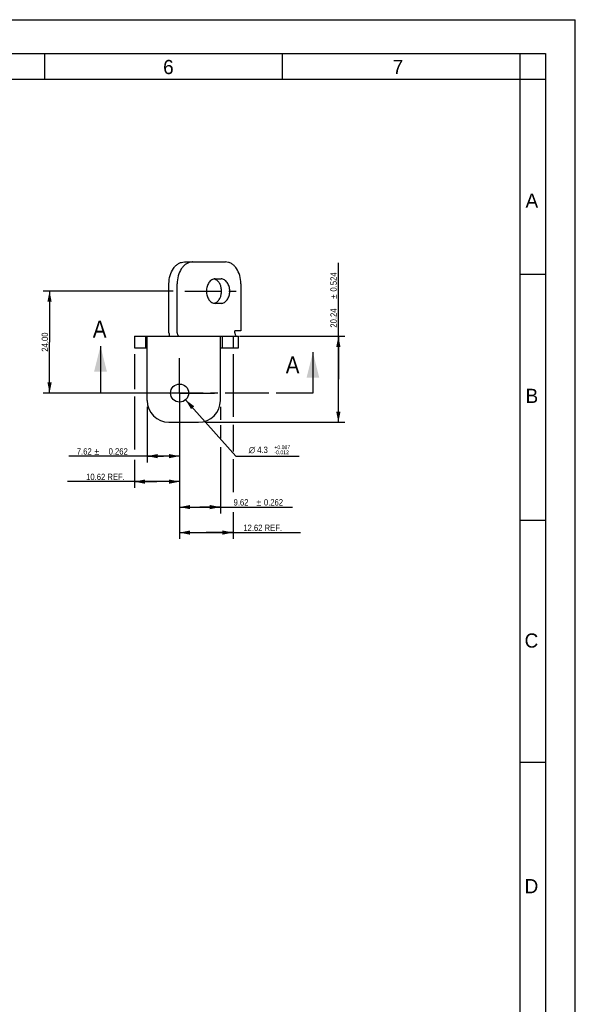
# Model space of a CAD drawing. Header units: millimetres. Extents: x 0 to 696, y -116 to 297.
# Tile 4 of 5: x 289 to 420, y 65 to 297. Entities that reach past the tile are written whole.
import ezdxf
from ezdxf.enums import TextEntityAlignment as Align

# ---------------------------------------------------------------- set-up
doc = ezdxf.new("R2010")
doc.units = ezdxf.units.MM
doc.header["$LTSCALE"] = 23.1
doc.linetypes.add('CENTER', pattern=[0.6, 0.375, -0.075, 0.075, -0.075])
doc.layers.get('0').update_dxf_attribs({"linetype": 'CONTINUOUS'})
doc.layers.add('02___PRT_ALL_AXES', color=7, linetype='CONTINUOUS')
doc.styles.get("Standard").update_dxf_attribs({"font": 'txt', "width": 0.9})
doc.styles.add('TEXTSTYLE_2', font='txt')
doc.styles.add('TEXTSTYLE_5', font='txt', dxfattribs={"width": 0.8})
doc.styles.add('TEXTSTYLE_6', font='gdt', dxfattribs={"width": 0.9})
doc.dimstyles.new('DIMSTYLE_1', dxfattribs={"dimtxt": 1.5, "dimasz": 2.5, "dimexe": 1.5, "dimexo": 1.5, "dimgap": 0.375, "dimtad": 1, "dimzin": 0, "dimdsep": 46, "dimtxsty": 'Standard', "dimblk": '_FILLED', "dimblk1": '_FILLED', "dimblk2": '_FILLED', "dimcen": 0.09, "dimazin": 0, "dimtp": 0.262, "dimtm": 0.262, "dimtfac": 1, "dimtdec": 3, "dimtofl": 0, "dimtmove": 0, "dimatfit": 3, "dimldrblk": '_FILLED', "dimfxl": 0, "dimtolj": 1, "dimtzin": 0, "dimarcsym": 0})
doc.dimstyles.new('DIMSTYLE_10', dxfattribs={"dimtxt": 1.5, "dimasz": 2.5, "dimexe": 1.5, "dimexo": 1.5, "dimgap": 0.375, "dimtad": 1, "dimzin": 0, "dimdsep": 46, "dimtxsty": 'Standard', "dimblk": '_FILLED', "dimblk1": '_FILLED', "dimblk2": '_FILLED', "dimcen": 0.09, "dimazin": 0, "dimtol": 1, "dimtp": 0.262, "dimtm": 0.262, "dimtfac": 1, "dimtdec": 3, "dimtofl": 0, "dimtmove": 0, "dimatfit": 3, "dimldrblk": '_FILLED', "dimfxl": 0, "dimtolj": 1, "dimtzin": 0, "dimarcsym": 0})
doc.dimstyles.new('DIMSTYLE_13', dxfattribs={"dimtxt": 1.5, "dimasz": 2.5, "dimexe": 1.5, "dimexo": 1.5, "dimgap": 0.375, "dimtad": 1, "dimzin": 0, "dimdsep": 46, "dimtxsty": 'Standard', "dimblk": '_FILLED', "dimblk1": '_FILLED', "dimblk2": '_FILLED', "dimcen": 0.09, "dimazin": 0, "dimtp": 0.01, "dimtm": 0.01, "dimtfac": 1, "dimtofl": 0, "dimtmove": 0, "dimatfit": 3, "dimldrblk": '_FILLED', "dimfxl": 0, "dimtolj": 1, "dimtzin": 0, "dimarcsym": 0})
doc.dimstyles.new('DIMSTYLE_2', dxfattribs={"dimtxt": 1.5, "dimasz": 2.5, "dimexe": 1.5, "dimexo": 1.5, "dimtad": 1, "dimdec": 1, "dimzin": 0, "dimdsep": 46, "dimtxsty": 'Standard', "dimblk": '_FILLED', "dimblk1": '_FILLED', "dimblk2": '_FILLED', "dimcen": 0.09, "dimazin": 0, "dimtol": 1, "dimtp": 0.087, "dimtm": 0.012, "dimtfac": 0.6, "dimtdec": 3, "dimtofl": 0, "dimtmove": 0, "dimatfit": 1, "dimldrblk": '_FILLED', "dimfxl": 0, "dimtolj": 1, "dimtzin": 0, "dimarcsym": 0})
doc.dimstyles.new('DIMSTYLE_3', dxfattribs={"dimtxt": 1.5, "dimasz": 2.5, "dimexe": 1.5, "dimexo": 1.5, "dimgap": 0.375, "dimtad": 1, "dimzin": 0, "dimdsep": 46, "dimtxsty": 'Standard', "dimblk": '_FILLED', "dimblk1": '_FILLED', "dimblk2": '_FILLED', "dimcen": 0.09, "dimazin": 0, "dimtol": 1, "dimtp": 0.524, "dimtm": 0.524, "dimtfac": 1, "dimtdec": 3, "dimtofl": 0, "dimtmove": 0, "dimatfit": 3, "dimldrblk": '_FILLED', "dimfxl": 0, "dimtolj": 1, "dimtzin": 0, "dimarcsym": 0})
doc.dimstyles.get("Standard").update_dxf_attribs({"dimtxt": 1.5, "dimasz": 2.5, "dimexe": 1.5, "dimexo": 1.5, "dimtad": 1, "dimzin": 0, "dimdsep": 46, "dimtxsty": 'Standard', "dimblk": '_FILLED', "dimblk1": '_FILLED', "dimblk2": '_FILLED', "dimcen": 0.09, "dimazin": 0, "dimtol": 1, "dimtp": 0.2, "dimtm": 0.2, "dimtfac": 1, "dimtofl": 0, "dimtmove": 0, "dimatfit": 3, "dimldrblk": '_FILLED', "dimfxl": 0, "dimtolj": 1, "dimtzin": 0, "dimarcsym": 0})

# ---------------------------------------------------------------- blocks, each defined once
blk = doc.blocks.new('_FILLED')
at = {"color": 0, "linetype": 'ByBlock'}
blk.add_solid([(0, 0), (-1, 0.2), (-1, -0.2)], dxfattribs=at)
blk = doc.blocks.new('XSEC_FILLED')
at = {"color": 0, "linetype": 'ByBlock'}
blk.add_solid([(0, 0), (-1, 0.25), (-1, -0.25)], dxfattribs=at)
blk = doc.blocks.new('*D3')
at = {"color": 2, "linetype": 'Continuous'}
for p, q in [((316.14, 218.19), (316.14, 209.96)), ((316.14, 208.21), (316.14, 195.79)), ((326.76, 203.99), (326.76, 186.69)), ((316.14, 193.35), (316.14, 186.69)), ((321.45, 188.19), (300.38, 188.19)), ((316.14, 188.19), (321.45, 188.19)), ((326.76, 188.19), (321.45, 188.19))]:
    blk.add_line(p, q, dxfattribs=at)
at = {"color": 2, "linetype": 'Continuous', "xscale": 2.5, "yscale": 2.5, "zscale": 2.5, "rotation": 180}
blk.add_blockref('_FILLED', (316.14, 188.19), dxfattribs=at)
at = {"color": 2, "linetype": 'Continuous', "xscale": 2.5, "yscale": 2.5, "zscale": 2.5}
blk.add_blockref('_FILLED', (326.76, 188.19), dxfattribs=at)
at = {"color": 2, "linetype": 'Continuous', "insert": (313.88, 190.06), "char_height": 1.5, "width": 13.5, "attachment_point": 3, "line_spacing_factor": 0.9}
blk.add_mtext('10.62 REF.', dxfattribs=at)
blk = doc.blocks.new('*D4')
at = {"color": 2, "linetype": 'Continuous'}
for p, q in [((328.18, 207.47), (340.06, 194.19)), ((340.06, 194.19), (341.56, 194.19)), ((341.56, 194.19), (354.93, 194.19))]:
    blk.add_line(p, q, dxfattribs=at)
at = {"color": 2, "linetype": 'Continuous', "xscale": 2.5, "yscale": 2.5, "zscale": 2.5, "rotation": 131.8066607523}
blk.add_blockref('_FILLED', (328.18, 207.47), dxfattribs=at)
at = {"color": 2, "linetype": 'Continuous', "style": 'TEXTSTYLE_6'}
blk.add_text('n', height=1.5, dxfattribs=at).set_placement((343.06, 194.94))
at = {"color": 2, "linetype": 'Continuous', "width": 0.9}
blk.add_text('4.3', height=1.5, dxfattribs=at).set_placement((345.06, 194.94))
at = {"color": 2, "linetype": 'Continuous', "style": 'TEXTSTYLE_5', "width": 0.8}
for s, p in [('+0.087', (349.11, 195.84)), ('-0.012', (349.11, 194.64))]:
    blk.add_text(s, height=0.9, dxfattribs=at).set_placement(p)
blk = doc.blocks.new('*D5')
at = {"color": 2, "linetype": 'Continuous'}
for p, q in [((364.18, 212.31), (364.18, 239.71)), ((340.88, 222.43), (365.68, 222.43)), ((364.18, 222.43), (364.18, 212.31)), ((364.18, 202.19), (364.18, 212.31)), ((332.76, 202.19), (365.68, 202.19))]:
    blk.add_line(p, q, dxfattribs=at)
at = {"color": 2, "linetype": 'Continuous', "xscale": 2.5, "yscale": 2.5, "zscale": 2.5}
for p, rotation in [((364.18, 222.43), 90), ((364.18, 202.19), 270)]:
    blk.add_blockref('_FILLED', p, dxfattribs=dict(at, rotation=rotation))
at = {"color": 2, "linetype": 'Continuous', "width": 0.9}
for s, p in [('0.524', (363.8, 232.96)), ('20.24', (363.8, 224.46))]:
    blk.add_text(s, height=1.5, rotation=90, dxfattribs=at).set_placement(p)
at = {"color": 2, "linetype": 'Continuous', "style": 'TEXTSTYLE_6'}
blk.add_text('`', height=1.5, rotation=90, dxfattribs=at).set_placement((363.8, 231.21))
blk = doc.blocks.new('*D30')
at = {"color": 2, "linetype": 'Continuous'}
for p, q in [((336.38, 205.81), (336.38, 202.77)), ((326.76, 204.08), (326.76, 180.69)), ((336.38, 201.49), (336.38, 198.33)), ((336.38, 196.28), (336.38, 180.69)), ((326.76, 182.19), (331.57, 182.19)), ((336.38, 182.19), (331.57, 182.19)), ((331.57, 182.19), (353.39, 182.19))]:
    blk.add_line(p, q, dxfattribs=at)
at = {"color": 2, "linetype": 'Continuous', "xscale": 2.5, "yscale": 2.5, "zscale": 2.5, "rotation": 180}
blk.add_blockref('_FILLED', (326.76, 182.19), dxfattribs=at)
at = {"color": 2, "linetype": 'Continuous', "xscale": 2.5, "yscale": 2.5, "zscale": 2.5}
blk.add_blockref('_FILLED', (336.38, 182.19), dxfattribs=at)
at = {"color": 2, "linetype": 'Continuous', "width": 0.9}
for s, p in [('9.62', (339.49, 182.56)), ('0.262', (346.64, 182.56))]:
    blk.add_text(s, height=1.5, dxfattribs=at).set_placement(p)
at = {"color": 2, "linetype": 'Continuous', "style": 'TEXTSTYLE_6'}
blk.add_text('`', height=1.5, dxfattribs=at).set_placement((344.89, 182.56))
blk = doc.blocks.new('*D31')
at = {"color": 2, "linetype": 'Continuous'}
for p, q in [((339.38, 218.19), (339.38, 203.46)), ((326.76, 205.3), (326.76, 174.69)), ((339.38, 201.55), (339.38, 195.32)), ((339.38, 193.46), (339.38, 185.68)), ((339.38, 181.02), (339.38, 174.69)), ((326.76, 176.19), (333.07, 176.19)), ((339.38, 176.19), (333.07, 176.19)), ((333.07, 176.19), (355.28, 176.19))]:
    blk.add_line(p, q, dxfattribs=at)
at = {"color": 2, "linetype": 'Continuous', "xscale": 2.5, "yscale": 2.5, "zscale": 2.5, "rotation": 180}
blk.add_blockref('_FILLED', (326.76, 176.19), dxfattribs=at)
at = {"color": 2, "linetype": 'Continuous', "xscale": 2.5, "yscale": 2.5, "zscale": 2.5}
blk.add_blockref('_FILLED', (339.38, 176.19), dxfattribs=at)
at = {"color": 2, "linetype": 'Continuous', "insert": (341.78, 178.06), "char_height": 1.5, "width": 13.5, "attachment_point": 1, "line_spacing_factor": 0.9}
blk.add_mtext('12.62 REF.', dxfattribs=at)
blk = doc.blocks.new('*D33')
at = {"color": 2, "linetype": 'Continuous'}
for p, q in [((319.14, 205.81), (319.14, 192.69)), ((326.76, 204.43), (326.76, 192.69)), ((322.95, 194.19), (300.67, 194.19)), ((319.14, 194.19), (322.95, 194.19)), ((326.76, 194.19), (322.95, 194.19))]:
    blk.add_line(p, q, dxfattribs=at)
at = {"color": 2, "linetype": 'Continuous', "xscale": 2.5, "yscale": 2.5, "zscale": 2.5, "rotation": 180}
blk.add_blockref('_FILLED', (319.14, 194.19), dxfattribs=at)
at = {"color": 2, "linetype": 'Continuous', "xscale": 2.5, "yscale": 2.5, "zscale": 2.5}
blk.add_blockref('_FILLED', (326.76, 194.19), dxfattribs=at)
at = {"color": 2, "linetype": 'Continuous', "width": 0.9}
for s, p in [('7.62', (306.07, 194.56)), ('0.262', (314.57, 194.56))]:
    blk.add_text(s, height=1.5, dxfattribs=at).set_placement(p, align=Align.RIGHT)
at = {"color": 2, "linetype": 'Continuous', "style": 'TEXTSTYLE_6'}
blk.add_text('`', height=1.5, dxfattribs=at).set_placement((307.82, 194.56), align=Align.RIGHT)
blk = doc.blocks.new('*D35')
at = {"color": 2, "linetype": 'Continuous'}
for p, q in [((325.26, 233.06), (294.64, 233.06)), ((296.14, 233.06), (296.14, 221.06)), ((296.14, 209.06), (296.14, 221.06)), ((316.88, 209.06), (294.64, 209.06))]:
    blk.add_line(p, q, dxfattribs=at)
at = {"color": 2, "linetype": 'Continuous', "xscale": 2.5, "yscale": 2.5, "zscale": 2.5}
for p, rotation in [((296.14, 233.06), 90), ((296.14, 209.06), 270)]:
    blk.add_blockref('_FILLED', p, dxfattribs=dict(at, rotation=rotation))
at = {"color": 2, "linetype": 'Continuous', "insert": (294.27, 221.06), "char_height": 1.5, "width": 6.75, "attachment_point": 2, "rotation": 90, "line_spacing_factor": 0.9}
blk.add_mtext('24.00', dxfattribs=at)

msp = doc.modelspace()

# ---------------------------------------------------------------- linework, layer by layer
at = {"color": 7, "linetype": 'Continuous'}
for p, q in [((0, 297), (420, 297)), ((420, 0), (420, 297)), ((6, 289), (413, 289)), ((295, 283), (295, 289)), ((351, 283), (351, 289)), ((407, 51), (407, 289)), ((413, 289), (413, 6)), ((6, 283), (413, 283)), ((413, 237), (407, 237)), ((413, 179), (407, 179)), ((413, 122), (407, 122))]:
    msp.add_line(p, q, dxfattribs=at)
at = {"color": 6, "linetype": 'Continuous'}
for p, q in [((327.8956, 239.926), (337.5854, 239.926)), ((324.2752, 223.236), (324.2752, 234.806)), ((326.2127, 223.236), (326.2127, 234.806)), ((335.1363, 235.936), (336.5506, 235.936)), ((341.2058, 234.806), (341.2058, 223.686)), ((336.5506, 230.176), (335.1363, 230.176)), ((341.2058, 223.686), (339.7915, 223.686)), ((339.7915, 223.236), (339.7915, 223.686)), ((316.1437, 222.426), (316.1437, 219.686)), ((316.1437, 222.426), (340.6337, 222.426)), ((318.714, 222.426), (318.714, 219.686)), ((319.1437, 207.306), (319.1437, 222.424)), ((336.3837, 207.306), (336.3837, 222.426)), ((336.8134, 222.426), (336.8134, 219.686)), ((339.3837, 222.426), (339.3837, 219.686)), ((340.6337, 219.686), (340.6337, 222.426)), ((316.1437, 219.686), (319.1437, 219.686)), ((336.3837, 219.686), (340.6337, 219.686)), ((324.2637, 202.186), (331.2637, 202.186))]:
    msp.add_line(p, q, dxfattribs=at)
at = {"color": 7, "linetype": 'CENTER'}
for p, q in [((320.1437, 209.056), (308.1437, 209.056)), ((358.1789, 209.056), (346.1789, 209.056))]:
    msp.add_line(p, q, dxfattribs=at)
at = {"color": 9, "linetype": 'CENTER'}
msp.add_line((346.1789, 209.056), (320.1437, 209.056), dxfattribs=at)
at = {"color": 6, "linetype": 'Continuous'}
msp.add_circle((326.7637, 209.056), 2.13, dxfattribs=at)
for centre, radius, start, end in [((329.8338, 237.3535), 2.5726, 92.038736, 95.794572), ((329.8331, 237.3699), 2.5561, 90.000716, 92.035961), ((334.5972, 234.4077), 1.5298, 70.355682, 79.304089), ((334.5997, 231.6958), 1.5209, 280.662458, 290.813446), ((329.2601, 223.2358), 4.9849, 179.997592, 189.353064), ((324.2637, 207.306), 5.12, 180, 270), ((331.2637, 207.306), 5.12, 270, 360)]:
    msp.add_arc(centre, radius, start, end, dxfattribs=at)
for points, knots in [([(324.2752, 234.806), (324.2752, 235.4656), (324.4469, 236.744), (325.0989, 238.1859), (325.8505, 239.071), (326.481, 239.5552), (327.1713, 239.857), (327.6579, 239.926), (327.8956, 239.926)], [0, 0, 0, 0, 0.28704841, 0.55356808, 0.67550212, 0.78933124, 0.89654114, 1, 1, 1, 1]), ([(329.574, 239.9129), (329.3463, 239.8898), (328.8854, 239.7793), (328.2418, 239.4386), (327.6582, 238.9367), (326.9671, 238.0554), (326.3703, 236.6615), (326.2127, 235.4364), (326.2127, 234.806)], [0, 0, 0, 0, 0.10345872, 0.21145142, 0.32623143, 0.44881622, 0.71506154, 1, 1, 1, 1]), ([(341.2058, 234.806), (341.2058, 235.4656), (341.034, 236.744), (340.3821, 238.1859), (339.6304, 239.071), (338.9999, 239.5552), (338.3096, 239.857), (337.8231, 239.926), (337.5854, 239.926)], [0, 0, 0, 0, 0.28704841, 0.55356808, 0.67550212, 0.78933124, 0.89654114, 1, 1, 1, 1]), ([(335.1363, 235.936), (335.0027, 235.936), (334.729, 235.8971), (334.3406, 235.7275), (333.986, 235.455), (333.5632, 234.9573), (333.1965, 234.1456), (333.0498, 233.056), (333.1965, 231.9664), (333.5632, 231.1548), (333.986, 230.6571), (334.3406, 230.3846), (334.729, 230.2149), (335.0027, 230.176), (335.1363, 230.176)], [0, 0, 0, 0, 0.05171237, 0.10534149, 0.16224676, 0.22321483, 0.35647577, 0.5, 0.64352423, 0.77678517, 0.83775324, 0.89465851, 0.94828763, 1, 1, 1, 1]), ([(335.3924, 235.7168), (335.3697, 235.7301), (335.2793, 235.7804), (335.1842, 235.8225), (335.1115, 235.8484)], [0, 0, 0, 0, 0.25386319, 1, 1, 1, 1]), ([(335.3924, 230.3952), (335.5856, 230.5084), (335.9483, 230.8262), (336.3436, 231.4617), (336.5932, 232.2255), (336.6783, 233.056), (336.5932, 233.8866), (336.3436, 234.6504), (335.9483, 235.2858), (335.5856, 235.6036), (335.3924, 235.7168)], [0, 0, 0, 0, 0.10971937, 0.23117847, 0.36273189, 0.5, 0.63726811, 0.76882153, 0.89028063, 1, 1, 1, 1]), ([(336.5506, 230.176), (336.6842, 230.176), (336.9579, 230.2149), (337.3463, 230.3846), (337.7009, 230.6571), (338.1237, 231.1548), (338.4904, 231.9664), (338.6371, 233.056), (338.4904, 234.1456), (338.1237, 234.9573), (337.7009, 235.455), (337.3463, 235.7275), (336.9579, 235.8971), (336.6842, 235.936), (336.5506, 235.936)], [0, 0, 0, 0, 0.05171237, 0.10534149, 0.16224676, 0.22321483, 0.35647577, 0.5, 0.64352423, 0.77678517, 0.83775324, 0.89465851, 0.94828763, 1, 1, 1, 1]), ([(335.1401, 230.2742), (335.1617, 230.2823), (335.2482, 230.3173), (335.3317, 230.3597), (335.3924, 230.3952)], [0, 0, 0, 0, 0.24689269, 1, 1, 1, 1]), ([(326.2127, 223.236), (326.2127, 223.1412), (326.2354, 222.9563), (326.3208, 222.7443), (326.4204, 222.6061), (326.5307, 222.5023), (326.6307, 222.4452), (326.7006, 222.4305)], [0, 0, 0, 0, 0.28271482, 0.54867011, 0.67172455, 0.78731689, 1, 1, 1, 1]), ([(339.7915, 223.236), (339.7915, 223.1317), (339.8188, 222.9292), (339.9387, 222.6641), (340.1254, 222.4753), (340.2884, 222.426), (340.3643, 222.426)], [0, 0, 0, 0, 0.28800584, 0.55533394, 0.79050678, 1, 1, 1, 1])]:
    msp.add_open_spline(points, degree=3, knots=knots, dxfattribs=at)
at = {"layer": '02___PRT_ALL_AXES', "color": 7, "linetype": 'CENTER'}
for p, q in [((327.9908, 233.056), (341.7586, 233.056)), ((326.7637, 209.056), (326.7637, 217.306)), ((326.7637, 209.056), (318.5137, 209.056)), ((326.7637, 209.056), (335.0137, 209.056)), ((326.7637, 209.056), (326.7637, 200.806))]:
    msp.add_line(p, q, dxfattribs=at)

# ---------------------------------------------------------------- texts
at = {"color": 2, "linetype": 'Continuous', "char_height": 3.3373, "width": 3.337345, "attachment_point": 1, "line_spacing_factor": 0.9, "style": 'TEXTSTYLE_2'}
for s, insert in [('6', (322.8997, 287.5248)), ('7', (376.9535, 287.5248)), ('A', (408.2759, 256.0501)), ('B', (408.2759, 210.0574)), ('C', (408.0492, 152.4255)), ('D', (408.0492, 94.569))]:
    msp.add_mtext(s, dxfattribs=dict(at, insert=insert))
at = {"color": 7, "linetype": 'Continuous', "char_height": 4, "width": 3.6, "attachment_point": 1, "line_spacing_factor": 0.9}
for insert in [(306.3437, 226.1276), (351.7937, 217.6906)]:
    msp.add_mtext('A', dxfattribs=dict(at, insert=insert))

# ---------------------------------------------------------------- dimensions: what is measured, and where the dimension line sits
at = {"color": 2, "linetype": 'Continuous'}
for base, p1, p2, angle, dimstyle, picture, middle in [((364.1789, 202.186), (339.3837, 222.426), (331.2637, 202.186), 270, 'DIMSTYLE_3', '*D5', (364.1789, 232.0833)), ((296.1437, 209.056), (326.7637, 233.056), (318.3846, 209.056), 270, 'DIMSTYLE_13', '*D35', (296.1437, 221.056)), ((319.1437, 194.186), (326.7637, 205.9281), (319.1437, 207.306), 180, 'DIMSTYLE_10', '*D33', (307.6179, 194.186))]:
    dim = msp.add_linear_dim(base=base, p1=p1, p2=p2, angle=angle, dimstyle=dimstyle, dxfattribs=at)
    dim.commit()
    dim.dimension.update_dxf_attribs({"geometry": picture, "text_midpoint": middle, "dimtype": 160})
for base, p1, p2, picture, middle in [((326.7637, 188.186), (316.1437, 219.686), (326.7637, 205.485), '*D3', (307.1345, 188.186)), ((339.3837, 176.186), (326.7637, 206.797), (339.3837, 219.686), '*D31', (348.533, 176.186))]:
    dim = msp.add_linear_dim(base=base, p1=p1, p2=p2, text='<> REF.', dimstyle='DIMSTYLE_1', dxfattribs=at)
    dim.commit()
    dim.dimension.update_dxf_attribs({"geometry": picture, "text_midpoint": middle, "dimtype": 160})
dim = msp.add_diameter_dim_2p(p1=(328.1836, 207.4683), p2=(325.3438, 210.6437), text='%%c<>', dimstyle='DIMSTYLE_2', override={"dimtih": 1, "dimtoh": 1, "dimpost": '<>'}, dxfattribs=at)
dim.commit()
dim.dimension.update_dxf_attribs({"geometry": '*D4', "text_midpoint": (348.2471, 195.686), "dimtype": 163})
dim = msp.add_linear_dim(base=(336.3837, 182.186), p1=(326.7637, 205.5829), p2=(336.3837, 207.306), dimstyle='DIMSTYLE_10', dxfattribs=at)
dim.commit()
dim.dimension.update_dxf_attribs({"geometry": '*D30', "text_midpoint": (346.4406, 182.186), "dimtype": 160})

# ---------------------------------------------------------------- leaders
at = {"color": 7, "linetype": 'Continuous'}
for points in [[(308.1437, 220.1276), (308.1437, 209.056)], [(358.1789, 218.6647), (358.1789, 209.056)]]:
    msp.add_leader(points, dimstyle='Standard', override={"dimasz": 6, "dimtad": 0, "dimldrblk": 'XSEC_FILLED'}, dxfattribs=at)

doc.saveas('drawing.dxf')
